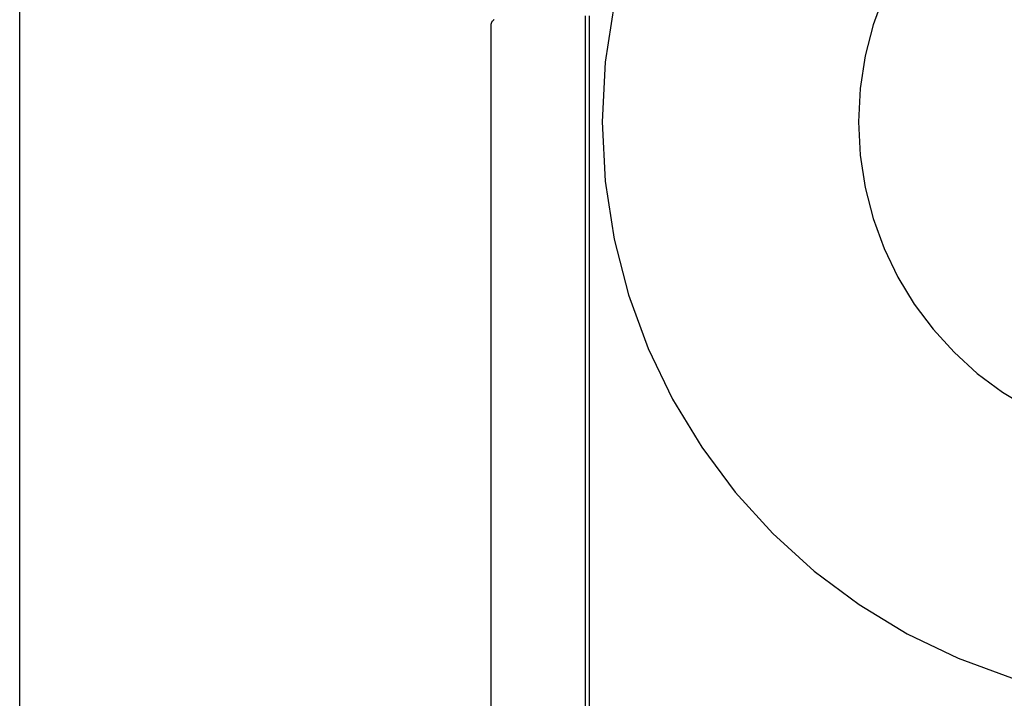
# Model space of a CAD drawing. Header units: inches. Extents: x 0 to 283, y 0 to 183.
# Tile 22 of 81: x 98.196 to 98.618, y 93.651 to 93.942. Entities that reach past the tile are written whole.
import ezdxf

# ---------------------------------------------------------------- set-up
doc = ezdxf.new("R2010")
doc.units = ezdxf.units.IN
doc.header["$LTSCALE"] = 15.583333
doc.header["$MEASUREMENT"] = 0
doc.linetypes.add('HIDDEN', pattern=[0.2, 0.1, -0.1])
doc.layers.add('DEFAULT_2', color=8, linetype='HIDDEN')

msp = doc.modelspace()

# ---------------------------------------------------------------- linework, layer by layer
at = {"layer": 'DEFAULT_2', "color": 8, "linetype": 'HIDDEN'}
for p, q in [((98.19591, 92.63129), (98.19591, 94.88129)), ((98.4387, 93.56879), (98.4387, 93.94379)), ((98.44041, 93.56879), (98.44041, 93.94379)), ((98.39823, 93.57222), (98.39823, 93.94036))]:
    msp.add_line(p, q, dxfattribs=at)
msp.add_lwpolyline([(98.39958, 93.94209), (98.39943, 93.94199), (98.39929, 93.9419), (98.39916, 93.9418), (98.39903, 93.94169), (98.39891, 93.94159), (98.39879, 93.94148), (98.39868, 93.94136), (98.39857, 93.94123), (98.39847, 93.94109), (98.39838, 93.94094), (98.39831, 93.94077), (98.39826, 93.94058), (98.39823, 93.94036)], dxfattribs=at)
for radius in [0.25, 0.14]:
    msp.add_arc((98.69591, 93.89829), radius, 90, 270, dxfattribs=at)

doc.saveas('drawing.dxf')
